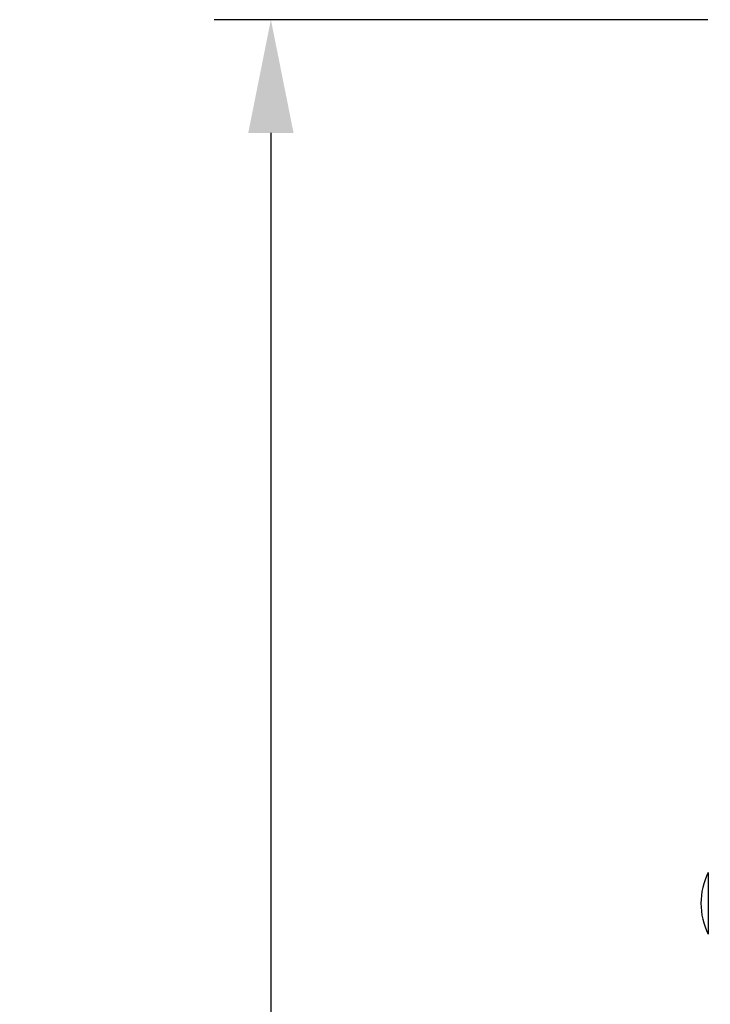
# Model space of a CAD drawing. Header units: millimetres. Extents: x 1898 to 2650, y -151 to 500.
# Tile 19 of 29: x 2204 to 2235, y 113 to 156. Entities that reach past the tile are written whole.
import ezdxf

# ---------------------------------------------------------------- set-up
doc = ezdxf.new("R2010")
doc.units = ezdxf.units.MM
doc.header["$LTSCALE"] = 23.1
doc.header["$PDMODE"] = 3
doc.header["$PDSIZE"] = 0.31
doc.layers.get('0').update_dxf_attribs({"linetype": 'CONTINUOUS'})
doc.layers.get('Defpoints').update_dxf_attribs({"linetype": 'CONTINUOUS'})
doc.layers.add('02___PRT_ALL_AXES', color=7, linetype='CONTINUOUS')
doc.styles.get("Standard").update_dxf_attribs({"font": 'arial.ttf'})
doc.dimstyles.new('DIMSTYLE_2$0', dxfattribs={"dimtxt": 2.5, "dimasz": 3, "dimexe": 0.18, "dimexo": 0.0625, "dimgap": 0.09, "dimtad": 1, "dimdec": 0, "dimdsep": 46, "dimtxsty": 'Standard', "dimblk": '_FILLED', "dimcen": 0.09, "dimadec": 0, "dimazin": 0, "dimtp": 0.01, "dimtm": 0.01, "dimtfac": 1, "dimtdec": 0, "dimtofl": 0, "dimtmove": 0, "dimatfit": 3, "dimldrblk": '_FILLED', "dimfxl": 0, "dimtolj": 1, "dimarcsym": 0})

# ---------------------------------------------------------------- blocks, each defined once
blk = doc.blocks.new('_FILLED')
at = {"color": 0, "linetype": 'ByBlock'}
blk.add_solid([(0, 0), (-1, 0.2), (-1, -0.2)], dxfattribs=at)
blk = doc.blocks.new('*D5')
at = {"color": 0, "linetype": 'Continuous', "lineweight": -2}
for p, q in [((2234.491, 156.29), (2212.707, 156.29)), ((2215.207, 151.29), (2215.207, -8.71)), ((2234.491, -13.71), (2212.707, -13.71))]:
    blk.add_line(p, q, dxfattribs=at)
at = {"layer": 'Defpoints', "color": 0, "linetype": 'Continuous'}
for p in [(2235.491, 156.29), (2215.207, -13.71), (2235.491, -13.71)]:
    blk.add_point(p, dxfattribs=at)
at = {"color": 0, "linetype": 'Continuous', "lineweight": -2, "xscale": 5, "yscale": 5, "zscale": 5}
for p, rotation in [((2215.207, 156.29), 90), ((2215.207, -13.71), 270)]:
    blk.add_blockref('_FILLED', p, dxfattribs=dict(at, rotation=rotation))
at = {"color": 0, "linetype": 'Continuous', "insert": (2209.041, 71.29), "char_height": 7.5, "attachment_point": 5, "rotation": 90}
blk.add_mtext('\\A1;170(6.69)', dxfattribs=at)

msp = doc.modelspace()

# ---------------------------------------------------------------- linework, layer by layer
at = {"layer": '02___PRT_ALL_AXES', "color": 0, "linetype": 'Continuous'}
msp.add_line((2234.518, 115.93), (2234.518, 118.65), dxfattribs=at)
msp.add_arc((2237.191, 117.29), 3, 153.0376, 206.9624, dxfattribs=at)

# ---------------------------------------------------------------- dimensions: what is measured, and where the dimension line sits
at = {"color": 0, "linetype": 'Continuous'}
dim = msp.add_linear_dim(base=(2215.207, -13.71), p1=(2235.491, 156.29), p2=(2235.491, -13.71), angle=90, text='<>(6.69)', dimstyle='DIMSTYLE_2$0', override={"dimscale": 2.5, "dimtxt": 3, "dimasz": 2, "dimexe": 1, "dimexo": 0.4, "dimgap": 0.5, "dimtad": 3, "dimdec": 2, "dimpost": ''}, dxfattribs=at)
dim.commit()
dim.dimension.update_dxf_attribs({"geometry": '*D5', "text_midpoint": (2215.207, 71.29), "dimtype": 160})

doc.saveas('drawing.dxf')
